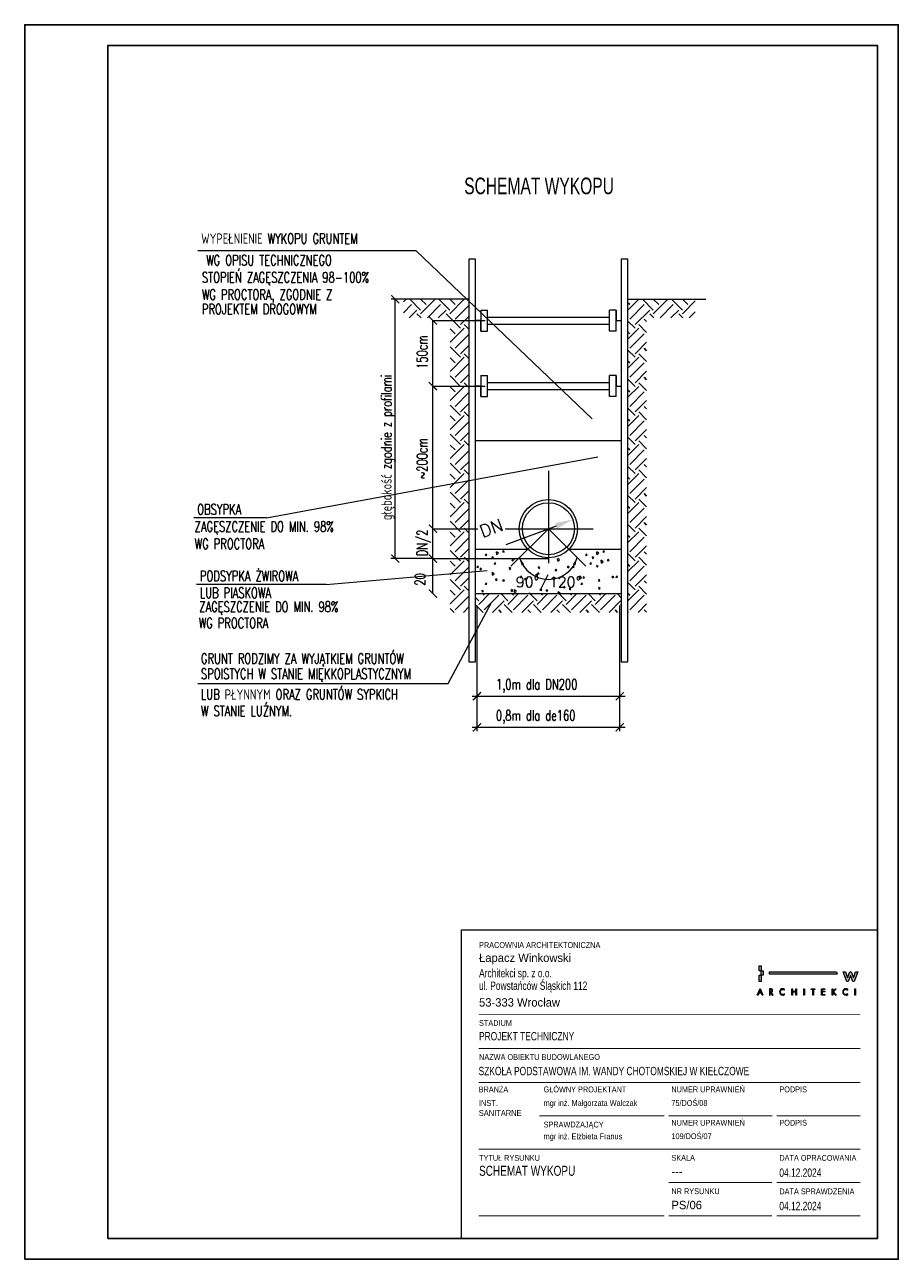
# Paper-space layout 'PS_06_SCHEMAT WYKOPU' of a CAD drawing. Header units: millimetres. Extents: x 1210 to 1420, y 520 to 817.
import ezdxf
from ezdxf.enums import TextEntityAlignment as Align

# ---------------------------------------------------------------- set-up
doc = ezdxf.new("R2010")
doc.units = ezdxf.units.MM
doc.linetypes.add('HIDDEN', pattern=[9.525, 6.35, -3.175])
doc.layers.get('0').update_dxf_attribs({"lineweight": 20})
for name, color, linetype, lineweight in [('_KS', 3, 'Continuous', 15), ('_TABELKA', 7, 'Continuous', 18), ('K_0_25_WYMIARY', 7, 'Continuous', 20), ('tabelka PT_PZT$0$0_TABELKA', 7, 'Continuous', 9)]:
    doc.layers.add(name, color=color, linetype=linetype, lineweight=lineweight)
for name, color, linetype in [('_ramki+tabelki', 7, 'Continuous'), ('_S_ramka', 7, 'Continuous'), ('S_TABELKA', 7, 'Continuous'), ('TABELA', 7, 'Continuous')]:
    doc.layers.add(name, color=color, linetype=linetype)
doc.layers.add('tabelka PT_PZT$0$!_NIEDRUKOWALNE', color=213, linetype='Continuous', lineweight=13, plot=False)
doc.styles.add('100 Jost1', font='txt', dxfattribs={"width": 0.75})
doc.styles.add('_SANIT', font='simplex.shx', dxfattribs={"width": 0.7})
doc.styles.add('_SANIT_GRUBY', font='txt', dxfattribs={"width": 0.7})
doc.styles.add('ROMANS', font='simplex.shx')
doc.styles.add('SIMPLEX', font='simplex.shx')
doc.styles.add('tabelka PT_PZT$0$100 ARIAL', font='arial.ttf', dxfattribs={"height": 16})
doc.styles.add('tabelka PT_PZT$0$100 Jost1', font='txt', dxfattribs={"width": 0.75})

# ---------------------------------------------------------------- blocks, each defined once
blk = doc.blocks.new('tabelka PT_PZT$0$LOGO ŁWA')
at = {"true_color": 0x224b90}
h = blk.add_hatch(color=167, dxfattribs=at)
h.paths.add_polyline_path([(6, 2.6), (2.2, 2.6), (1.1, 0), (0, 0), (4.1, 9.5), (8.2, 0), (7.1, 0)])
h.paths.add_polyline_path([(5.6, 3.5), (4.1, 7.1), (2.6, 3.5)])
edge = h.paths.add_edge_path()
edge.add_spline(control_points=[(18.4, 8.1), (18.4, 8.1), (18.4, 4.8), (18.4, 4.8), (18.4, 4.8), (18.7, 4.8), (18.7, 4.8), (19, 4.8), (19.3, 4.9), (19.5, 4.9), (19.8, 4.9), (20, 5), (20.3, 5.1), (20.5, 5.2), (20.7, 5.4), (20.8, 5.6), (20.9, 5.8), (21, 6.1), (21, 6.5), (21, 6.7), (20.9, 7), (20.8, 7.2), (20.8, 7.4), (20.7, 7.6), (20.5, 7.7), (20.4, 7.8), (20.2, 7.9), (20, 7.9), (19.8, 8), (19.6, 8), (19.4, 8.1), (19.2, 8.1), (19, 8.1), (18.7, 8.1), (18.7, 8.1), (18.4, 8.1), (18.4, 8.1)], knot_values=[0, 0, 0, 0, 1, 1, 1, 2, 2, 2, 3, 3, 3, 4, 4, 4, 5, 5, 5, 6, 6, 6, 7, 7, 7, 8, 8, 8, 9, 9, 9, 10, 10, 10, 11, 11, 11, 12, 12, 12, 12], degree=3, periodic=0)
edge = h.paths.add_edge_path()
edge.add_spline(control_points=[(18.4, 4), (18.4, 4), (18.4, 0), (18.4, 0), (18.4, 0), (17.4, 0), (17.4, 0), (17.4, 0), (17.4, 9), (17.4, 9), (17.4, 9), (18.7, 9), (18.7, 9), (19.2, 9), (19.6, 9), (19.9, 8.9), (20.3, 8.8), (20.6, 8.7), (21, 8.5), (21.3, 8.4), (21.5, 8.1), (21.7, 7.8), (21.9, 7.4), (22, 7), (22, 6.5), (22, 5.8), (21.8, 5.3), (21.4, 4.8), (21, 4.4), (20.4, 4.1), (19.7, 4), (19.7, 4), (22.6, 0), (22.6, 0), (22.6, 0), (21.4, 0), (21.4, 0), (21.4, 0), (18.6, 4), (18.6, 4), (18.6, 4), (18.4, 4), (18.4, 4)], knot_values=[0, 0, 0, 0, 1, 1, 1, 2, 2, 2, 3, 3, 3, 4, 4, 4, 5, 5, 5, 6, 6, 6, 7, 7, 7, 8, 8, 8, 9, 9, 9, 10, 10, 10, 11, 11, 11, 12, 12, 12, 13, 13, 13, 14, 14, 14, 14], degree=3, periodic=0)
edge = h.paths.add_edge_path()
edge.add_spline(control_points=[(39.2, 8.3), (39.2, 8.3), (39.2, 7), (39.2, 7), (38.5, 7.8), (37.6, 8.2), (36.5, 8.2), (35.5, 8.2), (34.7, 7.9), (33.9, 7.1), (33.2, 6.4), (32.9, 5.5), (32.9, 4.5), (32.9, 3.5), (33.2, 2.6), (34, 1.9), (34.7, 1.1), (35.5, 0.8), (36.5, 0.8), (37.5, 0.8), (38.4, 1.2), (39.2, 2), (39.2, 2), (39.2, 0.7), (39.2, 0.7), (38.4, 0.1), (37.5, -0.2), (36.6, -0.2), (35.3, -0.2), (34.2, 0.3), (33.3, 1.2), (32.3, 2.1), (31.9, 3.2), (31.9, 4.5), (31.9, 5.8), (32.3, 6.9), (33.3, 7.8), (34.2, 8.7), (35.3, 9.2), (36.6, 9.2), (37.6, 9.2), (38.5, 8.9), (39.2, 8.3)], knot_values=[0, 0, 0, 0, 1, 1, 1, 2, 2, 2, 3, 3, 3, 4, 4, 4, 5, 5, 5, 6, 6, 6, 7, 7, 7, 8, 8, 8, 9, 9, 9, 10, 10, 10, 11, 11, 11, 12, 12, 12, 13, 13, 13, 14, 14, 14, 14], degree=3, periodic=0)
h.paths.add_polyline_path([(50.5, 5.4), (55.1, 5.4), (55.1, 9), (56.1, 9), (56.1, 0), (55.1, 0), (55.1, 4.4), (50.5, 4.4), (50.5, 0), (49.5, 0), (49.5, 9), (50.5, 9)])
h.paths.add_polyline_path([(67.5, 9), (67.5, 0), (66.5, 0), (66.5, 9)])
h.paths.add_polyline_path([(80.3, 8.1), (80.3, 0), (79.3, 0), (79.3, 8.1), (77.1, 8.1), (77.1, 9), (82.5, 9), (82.5, 8.1)])
h.paths.add_polyline_path([(92.1, 0), (92.1, 9), (96.7, 9), (96.7, 8.1), (93.1, 8.1), (93.1, 5.4), (96.6, 5.4), (96.6, 4.5), (93.1, 4.5), (93.1, 0.9), (96.7, 0.9), (96.7, 0)])
h.paths.add_polyline_path([(108, 5.2), (111.8, 9), (113.1, 9), (108.9, 4.8), (113.3, 0), (111.9, 0), (108.2, 4.1), (108, 3.9), (108, 0), (107, 0), (107, 9), (108, 9)])
edge = h.paths.add_edge_path()
edge.add_spline(control_points=[(129.6, 8.3), (129.6, 8.3), (129.6, 7), (129.6, 7), (128.9, 7.8), (127.9, 8.2), (126.9, 8.2), (125.9, 8.2), (125.1, 7.9), (124.3, 7.1), (123.6, 6.4), (123.3, 5.5), (123.3, 4.5), (123.3, 3.5), (123.6, 2.6), (124.3, 1.9), (125.1, 1.1), (125.9, 0.8), (126.9, 0.8), (127.9, 0.8), (128.8, 1.2), (129.6, 2), (129.6, 2), (129.6, 0.7), (129.6, 0.7), (128.8, 0.1), (127.9, -0.2), (127, -0.2), (125.7, -0.2), (124.6, 0.3), (123.7, 1.2), (122.7, 2.1), (122.3, 3.2), (122.3, 4.5), (122.3, 5.8), (122.7, 6.9), (123.7, 7.8), (124.6, 8.7), (125.7, 9.2), (127, 9.2), (128, 9.2), (128.8, 8.9), (129.6, 8.3)], knot_values=[0, 0, 0, 0, 1, 1, 1, 2, 2, 2, 3, 3, 3, 4, 4, 4, 5, 5, 5, 6, 6, 6, 7, 7, 7, 8, 8, 8, 9, 9, 9, 10, 10, 10, 11, 11, 11, 12, 12, 12, 13, 13, 13, 14, 14, 14, 14], degree=3, periodic=0)
h.paths.add_polyline_path([(140.8, 9), (140.8, 0), (139.8, 0), (139.8, 9)])
h.paths.add_polyline_path([(2.6, 28.6), (5.6, 28.6), (5.6, 19.6), (4.1, 19.6), (2.6, 19.6)])
h.paths.add_polyline_path([(2.6, 42.1), (5.6, 42.1), (5.6, 34.6), (2.6, 34.6)])
h.paths.add_polyline_path([(17.4, 33.1), (113.2, 33.1), (114.2, 30.1), (17.4, 30.1)])
h.paths.add_polyline_path([(5.6, 34.6), (8.5, 34.6), (8.5, 28.6), (5.6, 28.6)])
h.paths.add_polyline_path([(138.9, 19.6), (136.6, 19.6), (133.5, 28), (130.3, 19.6), (128.1, 19.6), (123.1, 33.1), (126.1, 33.1), (129.3, 24.7), (132.5, 33.1), (134.5, 33.1), (137.7, 24.7), (140.8, 33.1), (143.9, 33.1)])
at = {"color": 167, "lineweight": 0, "true_color": 0x224b90}
for points in [[(2.6, 42.1), (5.6, 42.1), (5.6, 34.6), (2.6, 34.6), (2.6, 42.1)], [(2.6, 28.6), (5.6, 28.6), (5.6, 19.6), (4.1, 19.6), (2.6, 19.6), (2.6, 28.6)], [(5.6, 34.6), (8.5, 34.6), (8.5, 28.6), (5.6, 28.6), (5.6, 34.6)], [(17.4, 33.1), (113.2, 33.1), (114.2, 30.1), (17.4, 30.1), (17.4, 33.1)], [(138.9, 19.6), (136.6, 19.6), (133.5, 28), (130.3, 19.6), (128.1, 19.6), (123.1, 33.1), (126.1, 33.1), (129.3, 24.7), (132.5, 33.1), (134.5, 33.1), (137.7, 24.7), (140.8, 33.1), (143.9, 33.1), (138.9, 19.6)], [(6, 2.6), (2.2, 2.6), (1.1, 0), (0, 0), (4.1, 9.5), (8.2, 0), (7.1, 0), (6, 2.6)], [(5.6, 3.5), (4.1, 7.1), (2.6, 3.5), (5.6, 3.5)], [(50.5, 5.4), (55.1, 5.4), (55.1, 9), (56.1, 9), (56.1, 0), (55.1, 0), (55.1, 4.4), (50.5, 4.4), (50.5, 0), (49.5, 0), (49.5, 9), (50.5, 9), (50.5, 5.4)], [(67.5, 9), (67.5, 0), (66.5, 0), (66.5, 9), (67.5, 9)], [(80.3, 8.1), (80.3, 0), (79.3, 0), (79.3, 8.1), (77.1, 8.1), (77.1, 9), (82.5, 9), (82.5, 8.1), (80.3, 8.1)], [(92.1, 0), (92.1, 9), (96.7, 9), (96.7, 8.1), (93.1, 8.1), (93.1, 5.4), (96.6, 5.4), (96.6, 4.5), (93.1, 4.5), (93.1, 0.9), (96.7, 0.9), (96.7, 0), (92.1, 0)], [(108, 5.2), (111.8, 9), (113.1, 9), (108.9, 4.8), (113.3, 0), (111.9, 0), (108.2, 4.1), (108, 3.9), (108, 0), (107, 0), (107, 9), (108, 9), (108, 5.2)], [(140.8, 9), (140.8, 0), (139.8, 0), (139.8, 9), (140.8, 9)]]:
    blk.add_lwpolyline(points, dxfattribs=at)
for points, knots in [([(18.4, 4), (18.4, 4), (18.4, 0), (18.4, 0), (18.4, 0), (17.4, 0), (17.4, 0), (17.4, 0), (17.4, 9), (17.4, 9), (17.4, 9), (18.7, 9), (18.7, 9), (19.2, 9), (19.6, 9), (19.9, 8.9), (20.3, 8.8), (20.6, 8.7), (21, 8.5), (21.3, 8.4), (21.5, 8.1), (21.7, 7.8), (21.9, 7.4), (22, 7), (22, 6.5), (22, 5.8), (21.8, 5.3), (21.4, 4.8), (21, 4.4), (20.4, 4.1), (19.7, 4), (19.7, 4), (22.6, 0), (22.6, 0), (22.6, 0), (21.4, 0), (21.4, 0), (21.4, 0), (18.6, 4), (18.6, 4), (18.6, 4), (18.4, 4), (18.4, 4)], [0, 0, 0, 0, 1, 1, 1, 2, 2, 2, 3, 3, 3, 4, 4, 4, 5, 5, 5, 6, 6, 6, 7, 7, 7, 8, 8, 8, 9, 9, 9, 10, 10, 10, 11, 11, 11, 12, 12, 12, 13, 13, 13, 14, 14, 14, 14]), ([(18.4, 8.1), (18.4, 8.1), (18.4, 4.8), (18.4, 4.8), (18.4, 4.8), (18.7, 4.8), (18.7, 4.8), (19, 4.8), (19.3, 4.9), (19.5, 4.9), (19.8, 4.9), (20, 5), (20.3, 5.1), (20.5, 5.2), (20.7, 5.4), (20.8, 5.6), (20.9, 5.8), (21, 6.1), (21, 6.5), (21, 6.7), (20.9, 7), (20.8, 7.2), (20.8, 7.4), (20.7, 7.6), (20.5, 7.7), (20.4, 7.8), (20.2, 7.9), (20, 7.9), (19.8, 8), (19.6, 8), (19.4, 8.1), (19.2, 8.1), (19, 8.1), (18.7, 8.1), (18.7, 8.1), (18.4, 8.1), (18.4, 8.1)], [0, 0, 0, 0, 1, 1, 1, 2, 2, 2, 3, 3, 3, 4, 4, 4, 5, 5, 5, 6, 6, 6, 7, 7, 7, 8, 8, 8, 9, 9, 9, 10, 10, 10, 11, 11, 11, 12, 12, 12, 12]), ([(39.2, 8.3), (39.2, 8.3), (39.2, 7), (39.2, 7), (38.5, 7.8), (37.6, 8.2), (36.5, 8.2), (35.5, 8.2), (34.7, 7.9), (33.9, 7.1), (33.2, 6.4), (32.9, 5.5), (32.9, 4.5), (32.9, 3.5), (33.2, 2.6), (34, 1.9), (34.7, 1.1), (35.5, 0.8), (36.5, 0.8), (37.5, 0.8), (38.4, 1.2), (39.2, 2), (39.2, 2), (39.2, 0.7), (39.2, 0.7), (38.4, 0.1), (37.5, -0.2), (36.6, -0.2), (35.3, -0.2), (34.2, 0.3), (33.3, 1.2), (32.3, 2.1), (31.9, 3.2), (31.9, 4.5), (31.9, 5.8), (32.3, 6.9), (33.3, 7.8), (34.2, 8.7), (35.3, 9.2), (36.6, 9.2), (37.6, 9.2), (38.5, 8.9), (39.2, 8.3)], [0, 0, 0, 0, 1, 1, 1, 2, 2, 2, 3, 3, 3, 4, 4, 4, 5, 5, 5, 6, 6, 6, 7, 7, 7, 8, 8, 8, 9, 9, 9, 10, 10, 10, 11, 11, 11, 12, 12, 12, 13, 13, 13, 14, 14, 14, 14]), ([(129.6, 8.3), (129.6, 8.3), (129.6, 7), (129.6, 7), (128.9, 7.8), (127.9, 8.2), (126.9, 8.2), (125.9, 8.2), (125.1, 7.9), (124.3, 7.1), (123.6, 6.4), (123.3, 5.5), (123.3, 4.5), (123.3, 3.5), (123.6, 2.6), (124.3, 1.9), (125.1, 1.1), (125.9, 0.8), (126.9, 0.8), (127.9, 0.8), (128.8, 1.2), (129.6, 2), (129.6, 2), (129.6, 0.7), (129.6, 0.7), (128.8, 0.1), (127.9, -0.2), (127, -0.2), (125.7, -0.2), (124.6, 0.3), (123.7, 1.2), (122.7, 2.1), (122.3, 3.2), (122.3, 4.5), (122.3, 5.8), (122.7, 6.9), (123.7, 7.8), (124.6, 8.7), (125.7, 9.2), (127, 9.2), (128, 9.2), (128.8, 8.9), (129.6, 8.3)], [0, 0, 0, 0, 1, 1, 1, 2, 2, 2, 3, 3, 3, 4, 4, 4, 5, 5, 5, 6, 6, 6, 7, 7, 7, 8, 8, 8, 9, 9, 9, 10, 10, 10, 11, 11, 11, 12, 12, 12, 13, 13, 13, 14, 14, 14, 14])]:
    blk.add_open_spline(points, degree=3, knots=knots, dxfattribs=at)
blk = doc.blocks.new('tabelka PT_PZT')
at = {"layer": 'tabelka PT_PZT$0$!_NIEDRUKOWALNE'}
blk.add_lwpolyline([(5033.03, 9881.57), (5133.01, 9881.57), (5133.01, 9807.33), (5033.03, 9807.33)], close=True, dxfattribs=at)
at = {"layer": 'tabelka PT_PZT$0$0_TABELKA', "color": 9, "true_color": 0xbabfcb}
for points in [[(5037.12, 9861.26, 0.22, 0.22, 0), (5128.91, 9861.26, 0, 0, 0)], [(5037.12, 9853.06, 0.22, 0.22, 0), (5128.91, 9853.06, 0, 0, 0)], [(5037.12, 9844.85, 0.22, 0.22, 0), (5128.91, 9844.85, 0, 0, 0)], [(5037.12, 9844.85, 0.22, 0.22, 0), (5128.91, 9844.85, 0, 0, 0)], [(5051.7, 9836.85, 0.22, 0.22, 0), (5081.78, 9836.85, 0.22, 0.22, 0)], [(5082.78, 9836.85, 0.22, 0.22, 0), (5107.76, 9836.85, 0.22, 0.22, 0)], [(5108.76, 9836.85, 0.22, 0.22, 0), (5128.91, 9836.85, 0, 0, 0)], [(5037.12, 9828.85, 0.22, 0.22, 0), (5128.91, 9828.85, 0.22, 0.22, 0)], [(5037.12, 9828.82, 0.22, 0.22, 0), (5128.91, 9828.82, 0.22, 0.22, 0)], [(5037.12, 9828.82, 0.22, 0.22, 0), (5074.74, 9828.82, 0, 0, 0)], [(5075.82, 9828.82, 0.22, 0.22, 0), (5128.91, 9828.82, 0.22, 0.22, 0)], [(5082.78, 9820.79, 0.22, 0.22, 0), (5107.68, 9820.79, 0, 0, 0)], [(5108.76, 9820.79, 0.22, 0.22, 0), (5128.91, 9820.79, 0, 0, 0)], [(5037.12, 9812.76, 0.22, 0.22, 0), (5081.78, 9812.76, 0.22, 0.22, 0)], [(5082.78, 9812.76, 0.22, 0.22, 0), (5107.68, 9812.76, 0, 0, 0)], [(5108.76, 9812.76, 0.22, 0.22, 0), (5128.91, 9812.76, 0, 0, 0)]]:
    blk.add_lwpolyline(points, format="xyseb", dxfattribs=at)
at = {"layer": 'tabelka PT_PZT$0$0_TABELKA', "color": 167, "true_color": 0x224b90, "xscale": 0.1679856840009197, "yscale": 0.1679856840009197, "zscale": 0.1679856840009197}
blk.add_blockref('tabelka PT_PZT$0$LOGO ŁWA', (5104.11, 9865.89), dxfattribs=at)
at = {"layer": 'tabelka PT_PZT$0$0_TABELKA', "color": 167, "true_color": 0x234b90}
for s, insert, char_height, width, attachment_point, style in [('\\fJost* 400 Book|b0|i0;PRACOWNIA ARCHITEKTONICZNA', (5037.23, 9878.64), 1.4, 38.808, 1, 'tabelka PT_PZT$0$100 Jost1'), ('\\c5450777;\\fJost* 400 Book|b0|i0|c238;Łapacz Winkowski', (5037.23, 9875.87), 2.013, 38.808, 1, 'tabelka PT_PZT$0$100 ARIAL'), ('\\c5450777;\\fJost* 400 Book|b0|i0;Architekci sp. z o.o.', (5037.23, 9872.18), 2.013, 38.808, 1, 'tabelka PT_PZT$0$100 Jost1'), ('\\c5450777;\\fJost* 400 Book|b0|i0|c238;ul. Powstańców Śląskich 112', (5037.23, 9869.15), 2.013, 38.808, 1, 'tabelka PT_PZT$0$100 Jost1'), ('\\c5450777;\\fJost* 400 Book|b0|i0|c238;53-333 Wrocław', (5037.23, 9865.14), 2.013, 38.808, 1, 'tabelka PT_PZT$0$100 ARIAL'), ('\\fJost* 400 Book|b0|i0;STADIUM', (5037.23, 9859.88), 1.4, 38.808, 1, 'tabelka PT_PZT$0$100 Jost1'), ('{\\C169;\\c5450777;PROJEKT TECHNICZNY}', (5037.23, 9857.01), 2.013, 63.6873, 1, 'tabelka PT_PZT$0$100 Jost1'), ('\\fJost* 400 Book|b0|i0;NAZWA OBIEKTU BUDOWLANEGO', (5037.23, 9851.68), 1.4, 38.808, 1, 'tabelka PT_PZT$0$100 Jost1'), ('\\c5450777;\\fJost* 400 Book|b0|i0;SZKO\\fJost* 400 Book|b0|i0|c238;ŁA PODSTAWOWA IM. WANDY CHOTOMSKIEJ W KIEŁCZOWE', (5037.12, 9848.63), 2.013, 448.9878, 1, 'tabelka PT_PZT$0$100 Jost1'), ('\\fJost* 400 Book|b0|i0;BRAN\\fJost* 400 Book|b0|i0|c238;ŻA', (5037.13, 9843.9), 1.4, 38.808, 1, 'tabelka PT_PZT$0$100 Jost1'), ('\\fJost* 400 Book|b0|i0;G\\fJost* 400 Book|b0|i0|c238;ŁÓWNY PROJEKTANT', (5052.74, 9843.9), 1.4, 38.808, 1, 'tabelka PT_PZT$0$100 Jost1'), ('\\fJost* 400 Book|b0|i0|c238;NUMER UPRAWNIEŃ', (5083.46, 9843.91), 1.4, 38.808, 1, 'tabelka PT_PZT$0$100 Jost1'), ('\\fJost* 400 Book|b0|i0|c238;PODPIS', (5109.42, 9843.91), 1.4, 38.808, 1, 'tabelka PT_PZT$0$100 Jost1'), ('\\c5450777;\\fJost* 400 Book|b0|i0|c238;INST.\\PSANITARNE', (5037.18, 9840.63), 1.43, 65.8961, 1, 'tabelka PT_PZT$0$100 Jost1'), ('\\c5450777;\\fJost* 400 Book|b0|i0|c238;mgr inż. Małgorzata Walczak', (5052.74, 9840.63), 1.4, 65.8961, 1, 'tabelka PT_PZT$0$100 Jost1'), ('\\c5450777;\\fJost* 400 Book|b0|i0;75/DO\\fJost* 400 Book|b0|i0|c238;Ś/08', (5083.46, 9840.63), 1.4, 38.808, 1, 'tabelka PT_PZT$0$100 Jost1'), ('\\fJost* 400 Book|b0|i0;SPRAWDZAJ\\fJost* 400 Book|b0|i0|c238;ĄCY', (5052.74, 9835.45), 1.4, 38.808, 1, 'tabelka PT_PZT$0$100 Jost1'), ('\\fJost* 400 Book|b0|i0|c238;NUMER UPRAWNIEŃ', (5083.46, 9835.88), 1.4, 38.808, 1, 'tabelka PT_PZT$0$100 Jost1'), ('\\fJost* 400 Book|b0|i0|c238;PODPIS', (5109.42, 9835.88), 1.4, 38.808, 1, 'tabelka PT_PZT$0$100 Jost1'), ('\\c5450777;\\fJost* 400 Book|b0|i0|c238;mgr inż. Elżbieta Franus', (5052.74, 9832.6), 1.4, 65.8947, 1, 'tabelka PT_PZT$0$100 Jost1'), ('\\c5450777;\\fJost* 400 Book|b0|i0;109/DO\\fJost* 400 Book|b0|i0|c238;Ś/07', (5083.47, 9832.65), 1.4, 38.808, 1, 'tabelka PT_PZT$0$100 Jost1'), ('\\fJost* 400 Book|b0|i0|c238;TYTUŁ RYSUNKU', (5037.23, 9827.42), 1.4, 38.808, 1, 'tabelka PT_PZT$0$100 Jost1'), ('\\fJost* 400 Book|b0|i0|c238;SKALA', (5083.47, 9827.44), 1.4, 38.808, 1, 'tabelka PT_PZT$0$100 Jost1'), ('\\fJost* 400 Book|b0|i0|c238;DATA OPRACOWANIA', (5109.42, 9826.71), 1.4, 38.808, 4, 'tabelka PT_PZT$0$100 Jost1'), ('\\c5450777;\\fJost* 400 Book|b0|i0;04.12.2024', (5109.42, 9823.17), 2.013, 38.808, 4, 'tabelka PT_PZT$0$100 Jost1'), ('\\fJost* 400 Book|b0|i0|c238;NR RYSUNKU', (5083.47, 9819.41), 1.4, 38.808, 1, 'tabelka PT_PZT$0$100 Jost1'), ('DATA SPRAWDZENIA', (5109.42, 9818.66), 1.4, 38.808, 4, 'tabelka PT_PZT$0$100 Jost1'), ('\\c5450777;\\fJost* 400 Book|b0|i0;04.12.2024', (5109.42, 9815.14), 2.013, 38.808, 4, 'tabelka PT_PZT$0$100 Jost1')]:
    blk.add_mtext(s, dxfattribs=dict(at, insert=insert, char_height=char_height, width=width, attachment_point=attachment_point, style=style))

psp = doc.layouts.new('PS_06_SCHEMAT WYKOPU')

# ---------------------------------------------------------------- linework, layer by layer
at = {"color": 0, "linetype": 'ByBlock', "const_width": 0.292}
for points in [[(1298.11, 751.94), (1300.05, 750)], [(1307.16, 746.78), (1309.11, 744.84)], [(1307.16, 731.02), (1309.11, 729.08)], [(1307.16, 696.73), (1309.11, 694.78)], [(1298.11, 689.53), (1300.05, 687.58)], [(1307.16, 689.53), (1309.11, 687.58)], [(1307.16, 681.1), (1309.11, 679.16)], [(1319.69, 656.43), (1317.74, 654.49)], [(1352.05, 654.49), (1354, 656.43)], [(1319.69, 648.96), (1317.74, 647.02)], [(1352.05, 647.02), (1354, 648.96)]]:
    psp.add_lwpolyline(points, dxfattribs=at)
at = {"color": 1}
psp.add_arc((1335.9, 690.76), 7.2, 195.6135, 344.3865, dxfattribs=at)
for points in [[(1330.02, 687.22), (1329.42, 686.93), (1328.96, 688.82)], [(1341.78, 687.22), (1342.38, 686.93), (1342.83, 688.82)]]:
    psp.add_solid(points, dxfattribs=at)
at = {"layer": '_KS', "color": 7}
for p, q in [((1304.11, 762.63), (1251.62, 762.63)), ((1304.11, 762.63), (1346.45, 722.2)), ((1316.79, 750.97), (1298.06, 750.97)), ((1299.08, 688.55), (1299.08, 750.97)), ((1355.01, 750.97), (1373.7, 750.97)), ((1308.13, 680.13), (1308.13, 745.81)), ((1308.13, 745.81), (1320.68, 745.81)), ((1308.13, 730.05), (1320.68, 730.05)), ((1268.1, 698.38), (1347.75, 713.04)), ((1268.1, 698.38), (1250.66, 698.38)), ((1308.13, 695.75), (1320.68, 695.75)), ((1325.76, 691.94), (1337.82, 696.47)), ((1320.76, 689.31), (1320.95, 689.72)), ((1320.76, 689.31), (1321.1, 689.38)), ((1321.1, 689.38), (1320.93, 689.71)), ((1323.46, 689.56), (1323.44, 690.23)), ((1323.89, 689.88), (1323.44, 690.23)), ((1323.45, 689.56), (1323.88, 689.88)), ((1324.95, 690.12), (1325.3, 690.19)), ((1324.96, 690.13), (1325.14, 690.53)), ((1325.29, 690.19), (1325.13, 690.53)), ((1344.87, 689.31), (1345.06, 689.72)), ((1344.87, 689.31), (1345.21, 689.38)), ((1345.21, 689.38), (1345.04, 689.71)), ((1347.57, 689.56), (1347.55, 690.23)), ((1347.99, 689.88), (1347.55, 690.23)), ((1347.56, 689.56), (1347.99, 689.88)), ((1349.06, 690.12), (1349.41, 690.19)), ((1349.07, 690.13), (1349.25, 690.53)), ((1349.4, 690.19), (1349.24, 690.53)), ((1308.06, 688.55), (1298.05, 688.55)), ((1308.13, 688.55), (1335.9, 688.55)), ((1318.75, 686.41), (1319.1, 686.48)), ((1318.76, 686.41), (1318.94, 686.81)), ((1319.1, 686.47), (1318.93, 686.81)), ((1319.83, 686.02), (1319.51, 686.23)), ((1319.57, 685.81), (1319.53, 686.25)), ((1322.69, 688.78), (1322.38, 688.99)), ((1322.43, 688.57), (1322.39, 689.02)), ((1322.42, 688.57), (1322.69, 688.8)), ((1322.83, 688.55), (1322.83, 688.55)), ((1322.94, 687.22), (1323.29, 687.29)), ((1322.95, 687.22), (1323.13, 687.63)), ((1323.29, 687.29), (1323.12, 687.63)), ((1326.83, 686.19), (1326.52, 686.4)), ((1326.58, 685.98), (1326.54, 686.43)), ((1326.57, 685.98), (1326.84, 686.21)), ((1327.14, 688.04), (1327.49, 688.1)), ((1327.15, 688.04), (1327.33, 688.44)), ((1327.48, 688.1), (1327.32, 688.44)), ((1327.62, 688.37), (1327.61, 688.55)), ((1327.61, 688.37), (1327.86, 688.55)), ((1333.84, 686.36), (1333.53, 686.58)), ((1333.58, 686.15), (1333.54, 686.6)), ((1333.58, 686.15), (1333.85, 686.38)), ((1338.12, 687.93), (1338.11, 688.55)), ((1338.12, 687.93), (1338.55, 688.25)), ((1338.55, 688.25), (1338.17, 688.55)), ((1340.85, 686.53), (1340.54, 686.75)), ((1340.59, 686.33), (1340.55, 686.77)), ((1340.58, 686.32), (1340.86, 686.55)), ((1341.73, 686.42), (1342.08, 686.49)), ((1341.74, 686.42), (1341.92, 686.83)), ((1342.08, 686.49), (1341.91, 686.83)), ((1345.92, 687.23), (1346.27, 687.3)), ((1345.93, 687.24), (1346.11, 687.64)), ((1346.27, 687.3), (1346.1, 687.64)), ((1346.8, 688.78), (1346.49, 688.99)), ((1346.54, 688.57), (1346.5, 689.02)), ((1346.53, 688.57), (1346.8, 688.8)), ((1347.86, 686.71), (1347.55, 686.92)), ((1347.6, 686.5), (1347.56, 686.94)), ((1347.59, 686.49), (1347.86, 686.72)), ((1348.63, 687.49), (1348.61, 688.16)), ((1349.05, 687.81), (1348.61, 688.16)), ((1348.62, 687.49), (1349.05, 687.8)), ((1350.12, 688.05), (1350.47, 688.12)), ((1350.13, 688.05), (1350.31, 688.46)), ((1350.46, 688.12), (1350.29, 688.45)), ((1282.48, 682.35), (1321.21, 685.72)), ((1319.56, 685.81), (1319.83, 686.03)), ((1322.45, 684.59), (1322.43, 685.26)), ((1322.87, 684.91), (1322.43, 685.26)), ((1322.44, 684.59), (1322.87, 684.91)), ((1323.56, 683.44), (1323.25, 683.66)), ((1323.3, 683.24), (1323.27, 683.68)), ((1323.3, 683.23), (1323.57, 683.46)), ((1324.97, 683.16), (1325.16, 683.57)), ((1324.97, 683.16), (1325.31, 683.23)), ((1325.31, 683.23), (1325.14, 683.57)), ((1329.16, 683.98), (1329.51, 684.04)), ((1329.17, 683.98), (1329.35, 684.38)), ((1329.5, 684.04), (1329.34, 684.38)), ((1330.57, 683.62), (1330.26, 683.83)), ((1330.31, 683.41), (1330.27, 683.85)), ((1330.3, 683.41), (1330.58, 683.63)), ((1333.38, 684.47), (1332.93, 684.82)), ((1332.95, 684.15), (1332.94, 684.82)), ((1332.95, 684.15), (1333.38, 684.46)), ((1333.35, 684.79), (1333.7, 684.86)), ((1333.36, 684.79), (1333.54, 685.2)), ((1333.7, 684.86), (1333.53, 685.2)), ((1337.58, 683.79), (1337.27, 684)), ((1337.32, 683.58), (1337.28, 684.03)), ((1337.31, 683.58), (1337.58, 683.81)), ((1337.54, 685.6), (1337.89, 685.67)), ((1337.55, 685.61), (1337.73, 686.01)), ((1337.89, 685.67), (1337.72, 686.01)), ((1343.46, 683.71), (1343.44, 684.38)), ((1343.88, 684.03), (1343.44, 684.38)), ((1343.45, 683.71), (1343.88, 684.02)), ((1344.59, 683.96), (1344.27, 684.18)), ((1344.33, 683.75), (1344.29, 684.2)), ((1344.32, 683.75), (1344.59, 683.98)), ((1347.94, 683.17), (1348.29, 683.24)), ((1347.95, 683.17), (1348.14, 683.58)), ((1348.29, 683.24), (1348.12, 683.58)), ((1351.59, 684.13), (1351.28, 684.35)), ((1351.33, 683.93), (1351.3, 684.37)), ((1351.33, 683.92), (1351.6, 684.15)), ((1352.14, 683.99), (1352.49, 684.06)), ((1352.15, 683.99), (1352.33, 684.4)), ((1352.48, 684.05), (1352.32, 684.39)), ((1282.48, 682.35), (1251.31, 682.35)), ((1320.29, 680.7), (1319.98, 680.91)), ((1320.03, 680.49), (1319.99, 680.94)), ((1320.03, 680.49), (1320.3, 680.72)), ((1320.77, 682.35), (1321.12, 682.41)), ((1320.78, 682.35), (1320.96, 682.75)), ((1321.12, 682.41), (1320.95, 682.75)), ((1327.3, 680.87), (1326.99, 681.09)), ((1327.04, 680.67), (1327, 681.11)), ((1327.03, 680.66), (1327.31, 680.89)), ((1328.21, 680.69), (1327.76, 681.04)), ((1327.78, 680.37), (1327.77, 681.04)), ((1327.78, 680.37), (1328.21, 680.68)), ((1331.28, 680.13), (1331.37, 680.32)), ((1331.45, 680.13), (1331.36, 680.32)), ((1334.31, 681.04), (1334, 681.26)), ((1334.05, 680.84), (1334.01, 681.28)), ((1334.04, 680.83), (1334.31, 681.06)), ((1335.37, 680.73), (1335.72, 680.8)), ((1335.38, 680.73), (1335.56, 681.14)), ((1335.72, 680.8), (1335.55, 681.13)), ((1338.71, 680.24), (1338.27, 680.6)), ((1338.28, 680.13), (1338.27, 680.59)), ((1338.56, 680.13), (1338.71, 680.24)), ((1339.56, 681.54), (1339.91, 681.61)), ((1339.57, 681.54), (1339.75, 681.95)), ((1339.91, 681.61), (1339.74, 681.95)), ((1341.31, 681.22), (1341, 681.43)), ((1341.06, 681.01), (1341.02, 681.45)), ((1341.05, 681.01), (1341.32, 681.23)), ((1343.75, 682.36), (1344.1, 682.43)), ((1343.76, 682.36), (1343.94, 682.77)), ((1344.1, 682.43), (1343.93, 682.76)), ((1348.32, 681.39), (1348.01, 681.6)), ((1348.06, 681.18), (1348.02, 681.62)), ((1348.06, 681.18), (1348.33, 681.41)), ((1348.8, 680.13), (1348.77, 680.15)), ((1348.78, 680.13), (1348.78, 680.15)), ((1318.72, 677.28), (1318.72, 654.49)), ((1353.02, 677.28), (1353.02, 654.49)), ((1318.72, 669.81), (1318.72, 647.02)), ((1353.02, 669.81), (1353.02, 647.02)), ((1317.53, 655.46), (1354.33, 655.46)), ((1317.53, 647.99), (1354.33, 647.99))]:
    psp.add_line(p, q, dxfattribs=at)
at = {"layer": '_KS', "color": 3}
for p, q in [((1318.4, 760.62), (1316.79, 760.62)), ((1316.79, 760.62), (1316.79, 663.72)), ((1355.01, 760.62), (1353.4, 760.62)), ((1353.4, 760.62), (1353.4, 663.72)), ((1355.01, 663.72), (1355.01, 760.62)), ((1319.65, 748.35), (1321.26, 748.35)), ((1321.26, 743.28), (1321.26, 748.35)), ((1321.26, 746.66), (1350.54, 746.66)), ((1350.54, 743.28), (1350.54, 748.35)), ((1352.15, 748.35), (1350.54, 748.35)), ((1319.65, 743.28), (1321.26, 743.28)), ((1321.26, 744.97), (1350.54, 744.97)), ((1352.15, 743.28), (1350.54, 743.28)), ((1319.65, 732.59), (1321.26, 732.59)), ((1321.26, 727.52), (1321.26, 732.59)), ((1321.26, 730.9), (1350.54, 730.9)), ((1350.54, 727.52), (1350.54, 732.59)), ((1352.15, 732.59), (1350.54, 732.59)), ((1321.26, 729.21), (1350.54, 729.21)), ((1319.65, 727.52), (1321.26, 727.52)), ((1352.15, 727.52), (1350.54, 727.52)), ((1318.4, 716.98), (1353.42, 716.98)), ((1318.4, 690.8), (1330.95, 690.8)), ((1340.85, 690.8), (1353.4, 690.8)), ((1318.4, 680.13), (1353.45, 680.13)), ((1316.79, 663.72), (1318.4, 663.72)), ((1353.4, 663.72), (1355.01, 663.72))]:
    psp.add_line(p, q, dxfattribs=at)
at = {"layer": '_KS'}
for p, q in [((1319.65, 745.81), (1318.4, 745.81)), ((1319.65, 748.35), (1319.65, 743.28)), ((1319.65, 743.28), (1319.65, 745.81)), ((1352.15, 743.28), (1352.15, 748.35)), ((1352.15, 748.35), (1352.15, 745.81)), ((1352.15, 745.81), (1353.4, 745.81)), ((1319.65, 732.59), (1319.65, 727.52)), ((1352.15, 727.52), (1352.15, 732.59)), ((1352.15, 732.59), (1352.15, 730.05)), ((1319.65, 730.05), (1318.4, 730.05)), ((1319.65, 727.52), (1319.65, 730.05)), ((1352.15, 730.05), (1353.4, 730.05))]:
    psp.add_line(p, q, dxfattribs=at)
at = {"layer": '_KS', "color": 7, "linetype": 'HIDDEN', "ltscale": 100}
for p, q in [((1335.9, 709.65), (1335.9, 687.45)), ((1325.15, 695.75), (1346.64, 695.75)), ((1326.89, 686.74), (1335.9, 695.75)), ((1335.9, 695.75), (1344.91, 686.74))]:
    psp.add_line(p, q, dxfattribs=at)
at = {"layer": '_KS', "color": 3}
for radius in [7, 6.25]:
    psp.add_circle((1335.9, 695.75), radius, dxfattribs=at)
at = {"layer": '_KS', "color": 7}
psp.add_solid([(1338.06, 695.82), (1337.57, 697.13), (1341.75, 697.95)], dxfattribs=at)
at = {"layer": '_S_ramka', "linetype": 'Continuous'}
for points in [[(1210, 520), (1420, 520), (1420, 817), (1210, 817)], [(1230, 525), (1415, 525), (1415, 812), (1230, 812)]]:
    psp.add_lwpolyline(points, close=True, dxfattribs=at)
at = {"layer": '_TABELKA'}
psp.add_line((1322.5, 525), (1415, 525), dxfattribs=at)
at = {"layer": 'K_0_25_WYMIARY'}
for p, q in [((1311.81, 658.54), (1322.22, 677.98)), ((1251.58, 658.54), (1311.81, 658.54))]:
    psp.add_line(p, q, dxfattribs=at)
at = {"layer": 'TABELA'}
for p, q in [((1301.05, 750.33), (1301.68, 750.96)), ((1301.05, 747.71), (1302.99, 749.65)), ((1305.18, 748.34), (1302.55, 750.97)), ((1306.49, 749.65), (1305.17, 750.97)), ((1305.18, 747.46), (1308.67, 750.96)), ((1306.81, 746.47), (1309.99, 749.65)), ((1307.8, 750.96), (1307.79, 750.97)), ((1312.17, 748.34), (1309.54, 750.97)), ((1313.48, 749.65), (1312.16, 750.97)), ((1312.17, 747.46), (1315.67, 750.96)), ((1313.48, 746.15), (1316.79, 749.46)), ((1314.79, 750.96), (1314.78, 750.97)), ((1316.79, 750.71), (1316.53, 750.97)), ((1355.01, 748.35), (1357.62, 750.96)), ((1355.43, 749.65), (1355.01, 750.07)), ((1355.43, 746.15), (1358.93, 749.65)), ((1356.74, 750.96), (1356.73, 750.97)), ((1361.11, 748.34), (1358.48, 750.97)), ((1362.42, 749.65), (1361.1, 750.97)), ((1361.11, 747.46), (1364.61, 750.96)), ((1362.74, 746.47), (1365.92, 749.65)), ((1363.74, 750.96), (1363.73, 750.97)), ((1368.11, 748.34), (1365.47, 750.97)), ((1369.42, 749.65), (1368.1, 750.97)), ((1368.11, 747.46), (1371.21, 750.57)), ((1370.73, 750.96), (1370.72, 750.97)), ((1302.44, 746.47), (1304.3, 748.34)), ((1305.3, 746.47), (1304.3, 747.46)), ((1309.43, 746.47), (1311.3, 748.34)), ((1314.79, 743.97), (1311.3, 747.46)), ((1314.79, 744.84), (1316.79, 746.84)), ((1356.74, 743.97), (1355.01, 745.7)), ((1356.74, 744.84), (1360.24, 748.34)), ((1359.51, 745.57), (1358.93, 746.15)), ((1361.23, 746.47), (1360.24, 747.46)), ((1365.36, 746.47), (1367.23, 748.34)), ((1368.23, 746.47), (1367.23, 747.46)), ((1369.73, 746.47), (1371.21, 747.94)), ((1312.29, 740.59), (1315.67, 743.97)), ((1313.48, 742.66), (1312.29, 743.85)), ((1316.79, 743.72), (1315.67, 744.84)), ((1355.01, 741.36), (1357.62, 743.97)), ((1355.43, 742.66), (1355.01, 743.08)), ((1355.43, 739.16), (1358.93, 742.66)), ((1359.51, 742.95), (1357.62, 744.84)), ((1313.48, 739.16), (1316.79, 742.47)), ((1314.79, 737.85), (1316.79, 739.84)), ((1356.74, 737.85), (1359.51, 740.62)), ((1314.79, 736.98), (1312.29, 739.48)), ((1312.29, 733.6), (1315.67, 736.98)), ((1313.48, 735.67), (1312.29, 736.86)), ((1316.79, 736.73), (1315.67, 737.85)), ((1356.74, 736.98), (1355.01, 738.71)), ((1355.01, 734.37), (1357.62, 736.98)), ((1359.51, 735.96), (1357.62, 737.85)), ((1359.51, 738.58), (1358.93, 739.16)), ((1313.48, 732.17), (1316.79, 735.47)), ((1355.43, 735.67), (1355.01, 736.09)), ((1355.43, 732.17), (1358.93, 735.67)), ((1356.74, 730.86), (1359.51, 733.62)), ((1314.79, 729.98), (1312.29, 732.49)), ((1314.79, 730.86), (1316.79, 732.85)), ((1316.79, 729.74), (1315.67, 730.86)), ((1356.74, 729.98), (1355.01, 731.72)), ((1359.51, 728.97), (1357.62, 730.86)), ((1359.51, 731.59), (1358.93, 732.17)), ((1312.29, 726.6), (1315.67, 729.98)), ((1313.48, 728.67), (1312.29, 729.87)), ((1313.48, 725.18), (1316.79, 728.48)), ((1355.01, 727.38), (1357.62, 729.98)), ((1355.43, 728.67), (1355.01, 729.1)), ((1355.43, 725.18), (1358.93, 728.67)), ((1314.79, 722.99), (1312.29, 725.5)), ((1314.79, 723.87), (1316.79, 725.86)), ((1356.74, 722.99), (1355.01, 724.73)), ((1356.74, 723.87), (1359.51, 726.63)), ((1359.51, 724.6), (1358.93, 725.18)), ((1312.29, 719.61), (1315.67, 722.99)), ((1313.48, 721.68), (1312.29, 722.88)), ((1316.79, 722.75), (1315.67, 723.87)), ((1355.01, 720.38), (1357.62, 722.99)), ((1355.43, 721.68), (1355.01, 722.11)), ((1359.51, 721.98), (1357.62, 723.87)), ((1313.48, 718.19), (1316.79, 721.49)), ((1314.79, 716.88), (1316.79, 718.87)), ((1355.43, 718.19), (1358.93, 721.68)), ((1356.74, 716.88), (1359.51, 719.64)), ((1314.79, 716), (1312.29, 718.51)), ((1312.29, 712.62), (1315.67, 716)), ((1313.48, 714.69), (1312.29, 715.89)), ((1316.79, 715.76), (1315.67, 716.88)), ((1356.74, 716), (1355.01, 717.74)), ((1355.01, 713.39), (1357.62, 716)), ((1359.51, 714.98), (1357.62, 716.88)), ((1359.51, 717.61), (1358.93, 718.19)), ((1313.48, 711.19), (1316.79, 714.5)), ((1355.43, 714.69), (1355.01, 715.11)), ((1355.43, 711.19), (1358.93, 714.69)), ((1314.79, 709.01), (1312.29, 711.52)), ((1314.79, 709.88), (1316.79, 711.88)), ((1316.79, 708.76), (1315.67, 709.88)), ((1356.74, 709.01), (1355.01, 710.74)), ((1356.74, 709.88), (1359.51, 712.65)), ((1359.51, 707.99), (1357.62, 709.88)), ((1359.51, 710.61), (1358.93, 711.19)), ((1312.29, 705.63), (1315.67, 709.01)), ((1313.48, 707.7), (1312.29, 708.89)), ((1313.48, 704.2), (1316.79, 707.51)), ((1355.01, 706.4), (1357.62, 709.01)), ((1355.43, 707.7), (1355.01, 708.12)), ((1355.43, 704.2), (1358.93, 707.7)), ((1314.79, 702.02), (1312.29, 704.52)), ((1314.79, 702.89), (1316.79, 704.89)), ((1356.74, 702.89), (1359.51, 705.66)), ((1359.51, 703.62), (1358.93, 704.2)), ((1312.29, 698.64), (1315.67, 702.02)), ((1313.48, 700.71), (1312.29, 701.9)), ((1316.79, 701.77), (1315.67, 702.89)), ((1356.74, 702.02), (1355.01, 703.75)), ((1355.01, 699.41), (1357.62, 702.02)), ((1355.43, 700.71), (1355.01, 701.13)), ((1359.51, 701), (1357.62, 702.89)), ((1313.48, 697.21), (1316.79, 700.52)), ((1355.43, 697.21), (1358.93, 700.71)), ((1356.74, 695.9), (1359.51, 698.66)), ((1314.79, 695.03), (1312.29, 697.53)), ((1312.29, 691.65), (1315.67, 695.03)), ((1314.79, 695.9), (1316.79, 697.89)), ((1316.79, 694.78), (1315.67, 695.9)), ((1356.74, 695.03), (1355.01, 696.76)), ((1355.01, 692.42), (1357.62, 695.03)), ((1359.51, 694.01), (1357.62, 695.9)), ((1359.51, 696.63), (1358.93, 697.21)), ((1313.48, 693.71), (1312.29, 694.91)), ((1313.48, 690.22), (1316.79, 693.52)), ((1355.43, 693.71), (1355.01, 694.14)), ((1355.43, 690.22), (1358.93, 693.71)), ((1314.79, 688.03), (1312.29, 690.54)), ((1314.79, 688.91), (1316.79, 690.9)), ((1356.74, 688.03), (1355.01, 689.77)), ((1356.74, 688.91), (1359.51, 691.67)), ((1359.51, 689.64), (1358.93, 690.22)), ((1312.29, 684.65), (1315.67, 688.03)), ((1313.48, 686.72), (1312.29, 687.92)), ((1313.48, 683.23), (1316.79, 686.53)), ((1316.79, 687.79), (1315.67, 688.91)), ((1355.01, 685.42), (1357.62, 688.03)), ((1355.43, 686.72), (1355.01, 687.15)), ((1355.43, 683.23), (1358.93, 686.72)), ((1359.51, 687.02), (1357.62, 688.91)), ((1314.79, 681.04), (1312.29, 683.55)), ((1314.79, 681.92), (1316.79, 683.91)), ((1356.74, 681.92), (1359.51, 684.68)), ((1359.51, 682.65), (1358.93, 683.23)), ((1312.29, 677.66), (1315.67, 681.04)), ((1313.48, 679.73), (1312.29, 680.93)), ((1316.79, 680.8), (1315.67, 681.92)), ((1319.16, 677.55), (1321.75, 680.13)), ((1320.47, 679.73), (1320.07, 680.13)), ((1326.15, 678.42), (1324.44, 680.13)), ((1326.15, 677.55), (1328.74, 680.13)), ((1327.47, 679.73), (1327.06, 680.13)), ((1333.15, 678.42), (1331.43, 680.13)), ((1333.15, 677.55), (1335.73, 680.13)), ((1334.46, 679.73), (1334.06, 680.13)), ((1340.14, 678.42), (1338.43, 680.13)), ((1340.14, 677.55), (1342.72, 680.13)), ((1341.45, 679.73), (1341.05, 680.13)), ((1347.13, 678.42), (1345.42, 680.13)), ((1347.13, 677.55), (1349.72, 680.13)), ((1348.44, 679.73), (1348.04, 680.13)), ((1353.4, 679.14), (1352.41, 680.13)), ((1356.74, 681.04), (1355.01, 682.78)), ((1355.01, 678.43), (1357.62, 681.04)), ((1355.43, 679.73), (1355.01, 680.16)), ((1359.51, 680.03), (1357.62, 681.92)), ((1313.48, 676.24), (1316.79, 679.54)), ((1319.16, 678.42), (1318.4, 679.19)), ((1320.2, 675.63), (1318.4, 677.44)), ((1320.47, 676.24), (1323.97, 679.73)), ((1322.49, 675.63), (1325.28, 678.42)), ((1327.2, 675.63), (1325.28, 677.55)), ((1327.47, 676.24), (1330.96, 679.73)), ((1329.48, 675.63), (1332.27, 678.42)), ((1334.19, 675.63), (1332.27, 677.55)), ((1334.46, 676.24), (1337.95, 679.73)), ((1336.48, 675.63), (1339.26, 678.42)), ((1341.18, 675.63), (1339.26, 677.55)), ((1341.45, 676.24), (1344.94, 679.73)), ((1343.47, 675.63), (1346.26, 678.42)), ((1348.17, 675.63), (1346.26, 677.55)), ((1348.44, 676.24), (1351.94, 679.73)), ((1350.46, 675.63), (1353.25, 678.42)), ((1353.4, 677.4), (1353.25, 677.55)), ((1355.43, 676.24), (1358.93, 679.73)), ((1357.45, 675.63), (1359.51, 677.69)), ((1313.21, 675.63), (1312.29, 676.56)), ((1315.5, 675.63), (1316.79, 676.92)), ((1324.57, 675.63), (1323.97, 676.24)), ((1331.56, 675.63), (1330.96, 676.24)), ((1338.56, 675.63), (1337.95, 676.24)), ((1345.55, 675.63), (1344.94, 676.24)), ((1352.54, 675.63), (1351.94, 676.24)), ((1355.16, 675.63), (1355.01, 675.79)), ((1359.51, 675.66), (1358.93, 676.24))]:
    psp.add_line(p, q, dxfattribs=at)

# ---------------------------------------------------------------- block references
at = {"layer": 'S_TABELKA'}
psp.add_blockref('tabelka PT_PZT', (-3718.01, -9282.33), dxfattribs=at)

# ---------------------------------------------------------------- texts
at = {"color": 7, "style": 'ROMANS'}
psp.add_text('90°/120°', height=2.5, dxfattribs=at).set_placement((1328.05, 681.68))
at = {"layer": '_KS', "color": 7, "style": '_SANIT', "width": 0.7}
for s, p in [('WYPEŁNIENIE WYKOPU GRUNTEM', (1252.42, 764.29)), (' WG OPISU TECHNICZNEGO', (1252.42, 759.08)), ('STOPIEŃ ZAGĘSZCZENIA 98-100%', (1252.59, 754.98)), ('WG PROCTORA, ZGODNIE Z ', (1252.59, 750.82)), ('PROJEKTEM DROGOWYM', (1252.59, 747.33)), ('OBSYPKA', (1251.46, 699.16)), ('ZAGĘSZCZENIE DO MIN. 98%', (1250.86, 695.02)), ('WG PROCTORA', (1250.86, 690.86)), ('PODSYPKA ŻWIROWA', (1252.11, 683.13)), ('LUB PIASKOWA', (1252.11, 679.08)), ('ZAGĘSZCZENIE DO MIN. 98%', (1251.97, 675.72)), ('WG PROCTORA', (1251.83, 671.81)), ('1,0m dla DN200', (1323.28, 657.06)), ('0,8m dla de160', (1323.28, 649.59))]:
    psp.add_text(s, height=2.5, dxfattribs=at).set_placement(p)
for s, p in [('150cm', (1306.8, 734.2)), ('głębokość zgodnie z profilami', (1298.21, 697.8)), ('~200cm', (1306.8, 707.65)), ('DN/2', (1306.8, 689.15)), ('20', (1306.3, 682.06))]:
    psp.add_text(s, height=2.5, rotation=90, dxfattribs=at).set_placement(p)
for s, p in [('GRUNT RODZIMY ZA WYJĄTKIEM GRUNTÓW ', (1252.37, 662.52)), ('SPOISTYCH W STANIE MIĘKKOPLASTYCZNYM', (1252.37, 658.84)), ('LUB PŁYNNYM ORAZ GRUNTÓW SYPKICH', (1252.37, 653.89)), ('W STANIE LUŹNYM.', (1252.37, 649.92))]:
    psp.add_text(s, height=2.5, dxfattribs=at).set_placement(p, align=Align.BOTTOM_LEFT)
at = {"layer": '_ramki+tabelki', "color": 7, "style": '_SANIT_GRUBY', "width": 0.7}
psp.add_text('SCHEMAT WYKOPU', height=4, dxfattribs=at).set_placement((1315.65, 776.22))
at = {"layer": 'S_TABELKA', "insert": (1319.22, 542.49), "char_height": 2.4, "width": 63.6873, "attachment_point": 1, "style": '100 Jost1'}
psp.add_mtext('SCHEMAT WYKOPU', dxfattribs=at)
at = {"layer": 'S_TABELKA', "style": '100 Jost1'}
for tag, text, p in [('---', '1:100', (1365.47, 542.11)), ('PS/06', 'IS/2', (1365.47, 534.07))]:
    psp.add_attdef(tag, text=text, height=2.015, dxfattribs=at).set_placement(p, align=Align.TOP_LEFT)

# ---------------------------------------------------------------- next in the draw order: texts
at = {"layer": '_KS', "color": 7, "insert": (1322.13, 695.93), "char_height": 3, "attachment_point": 5, "rotation": 20.5927, "style": 'SIMPLEX', "bg_fill": 3, "box_fill_scale": 1.1, "bg_fill_color": 256, "bg_fill_true_color": 13158600, "bg_fill_transparency": 10879268}
psp.add_mtext('DN', dxfattribs=at)

# ---------------------------------------------------------------- next in the draw order: linework, layer by layer
at = {"layer": '_KS', "color": 3}
psp.add_line((1318.4, 663.72), (1318.4, 760.62), dxfattribs=at)

doc.saveas('drawing.dxf')
